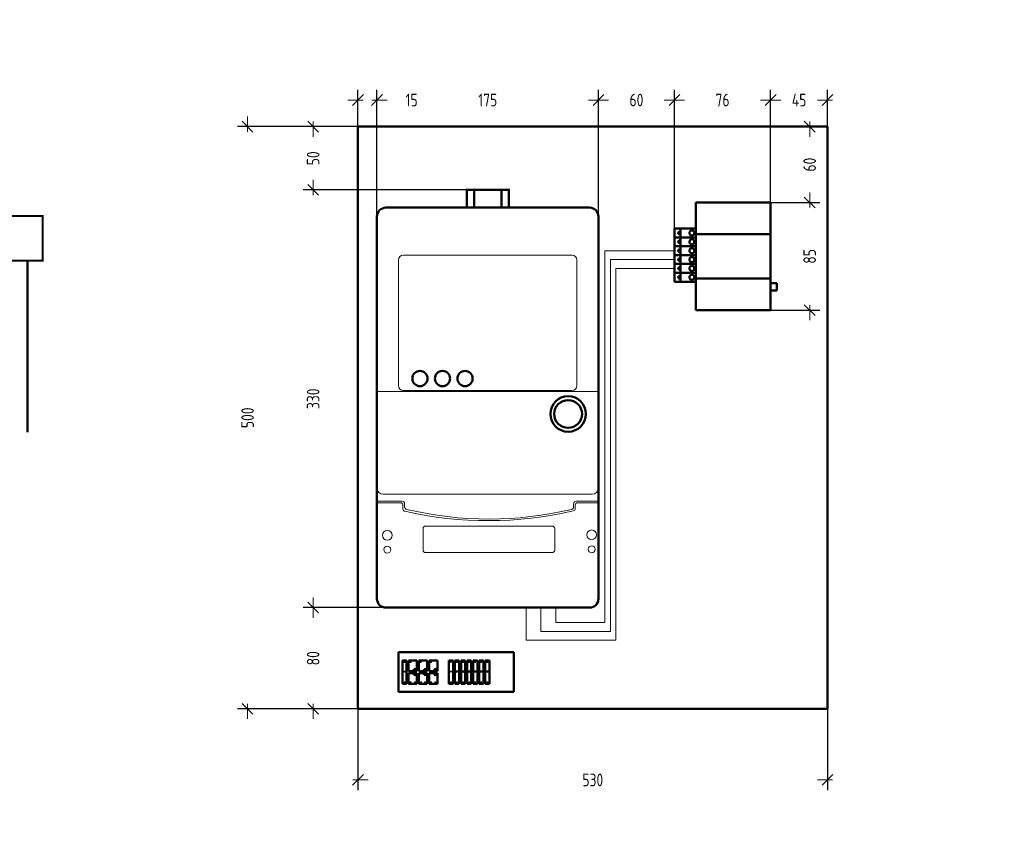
# Model space of a CAD drawing. Header units: millimetres. Extents: x 0 to 420, y 0 to 297.
# Tile 4 of 4: x 226 to 420, y 136 to 297. Entities that reach past the tile are written whole.
import ezdxf

# ---------------------------------------------------------------- set-up
doc = ezdxf.new("R2010")
doc.units = ezdxf.units.MM
for name, pattern in [('K5LT32781', [0]), ('K5LT32787', [0]), ('K5LT_BASIC', [0]), ('K5LT_THIN', [0]), ('K5LT_THIN_INCLUDED_TO_HATCHING', [0])]:
    doc.linetypes.add(name, pattern=pattern)
doc.layers.add('Системный слой', color=7, linetype='Continuous')
doc.styles.add('KDIMTEXTSTYLE', font='GOST_AU.SHX', dxfattribs={"width": 0.96, "oblique": 15, "height": 5})
doc.dimstyles.new('KDIMSTYLE (0.25)', dxfattribs={"dimtxt": 5, "dimasz": 1, "dimexe": 2, "dimexo": 0, "dimgap": 1, "dimtad": 1, "dimlfac": 4, "dimtxsty": 'KDIMTEXTSTYLE', "dimsah": 1, "dimcen": 0, "dimdle": 1, "dimadec": 0, "dimazin": 0, "dimtfac": 0.667, "dimtmove": 0, "dimatfit": 3, "dimfxl": 1, "dimtvp": 1, "dimtolj": 1, "dimtzin": 0, "dimarcsym": 0})

# ---------------------------------------------------------------- blocks, each defined once
blk = doc.blocks.new('U20')
at = {"layer": 'Системный слой', "color": 7, "linetype": 'K5LT_BASIC', "lineweight": 50}
for p, q in [((373.85, 260.87), (359.1, 260.87)), ((359.1, 260.87), (359.1, 239.62)), ((373.85, 239.62), (373.85, 260.87)), ((359.1, 239.62), (373.85, 239.62))]:
    blk.add_line(p, q, dxfattribs=at)
blk = doc.blocks.new('U21')
at = {"layer": 'Системный слой', "color": 7, "linetype": 'K5LT_BASIC', "lineweight": 50}
for p, q in [((354.85, 255.74), (359.1, 255.74)), ((354.85, 245.24), (354.85, 255.74)), ((359.1, 255.74), (359.1, 245.24)), ((359.1, 245.24), (354.85, 245.24))]:
    blk.add_line(p, q, dxfattribs=at)
blk = doc.blocks.new('U22')
at = {"layer": 'Системный слой', "color": 7, "linetype": 'K5LT_BASIC', "lineweight": 50}
for p, q in [((385.1, 275.87), (292.35, 275.87)), ((292.35, 275.87), (292.35, 160.87)), ((385.1, 160.87), (385.1, 275.87)), ((292.35, 160.87), (385.1, 160.87))]:
    blk.add_line(p, q, dxfattribs=at)
blk = doc.blocks.new('KDIMARROW_03')
at = {"layer": 'Системный слой', "color": 0, "linetype": 'K5LT_THIN', "lineweight": 18}
for p, q in [((-1.06, -1.06), (1.06, 1.06)), ((0, 0), (-1, 0)), ((0, 0), (2, 0))]:
    blk.add_line(p, q, dxfattribs=at)

msp = doc.modelspace()

# ---------------------------------------------------------------- linework, layer by layer
at = {"layer": 'Системный слой', "color": 7, "linetype": 'K5LT_BASIC', "lineweight": 50}
for p, q in [((315.2656, 263.3703), (315.2656, 259.7555)), ((320.6832, 263.3703), (320.6832, 259.7555)), ((338.0994, 259.8703), (297.8494, 259.8703)), ((296.0994, 258.1203), (296.0994, 204.5044)), ((339.8494, 204.5044), (339.8494, 258.1203)), ((356.0338, 255.7434), (356.0338, 245.2434)), ((354.8494, 253.9934), (359.0994, 253.9934)), ((373.8494, 254.6166), (359.0994, 254.6166)), ((354.8494, 252.2434), (359.0994, 252.2434)), ((227.0537, 249.4252), (227.0537, 215.5014)), ((354.8494, 250.4934), (359.0994, 250.4934)), ((354.8494, 248.7434), (359.0994, 248.7434)), ((354.8494, 246.9934), (359.0994, 246.9934)), ((373.8494, 245.874), (359.0994, 245.874)), ((373.8494, 244.9828), (375.0994, 244.9828)), ((375.0994, 243.4828), (373.8494, 243.4828)), ((375.0994, 244.9828), (375.0994, 243.4828)), ((296.0994, 182.6203), (296.0994, 205.7978)), ((339.8494, 205.7978), (339.8494, 182.6203)), ((297.8494, 180.8703), (338.0994, 180.8703)), ((300.3597, 172.0485), (319.0936, 172.0485)), ((300.3597, 164.2663), (300.3597, 172.0485)), ((319.0936, 172.0485), (323.1437, 172.0485)), ((323.1437, 164.2663), (323.1437, 172.0485)), ((301.959, 170.436), (301.1362, 170.436)), ((301.1362, 170.436), (301.1362, 165.8287)), ((301.959, 165.8287), (301.959, 170.436)), ((303.1603, 170.436), (302.3375, 170.436)), ((302.3375, 170.436), (302.3375, 168.3216)), ((303.1603, 170.436), (303.983, 170.436)), ((303.983, 170.436), (303.983, 168.3216)), ((305.1843, 170.436), (304.3616, 170.436)), ((304.3616, 170.436), (304.3616, 168.3216)), ((305.1843, 170.436), (306.0071, 170.436)), ((306.0071, 170.436), (306.0071, 168.3216)), ((306.3856, 170.436), (306.3856, 168.3216)), ((307.2084, 170.436), (306.3856, 170.436)), ((307.2084, 170.436), (308.0312, 170.436)), ((308.0312, 170.436), (308.0312, 168.3216)), ((311.1194, 170.436), (310.2966, 170.436)), ((310.2966, 170.436), (310.2966, 165.8287)), ((311.1194, 165.8287), (311.1194, 170.436)), ((312.3207, 170.436), (311.4979, 170.436)), ((311.4979, 170.436), (311.4979, 165.8287)), ((312.3207, 168.0377), (312.3207, 170.436)), ((313.522, 170.436), (312.6992, 170.436)), ((312.6992, 170.436), (312.6992, 168.0377)), ((313.522, 165.8287), (313.522, 170.436)), ((314.7233, 170.436), (313.9005, 170.436)), ((313.9005, 170.436), (313.9005, 165.8287)), ((314.7233, 168.0377), (314.7233, 170.436)), ((315.9246, 170.436), (315.1018, 170.436)), ((315.1018, 170.436), (315.1018, 168.0377)), ((315.9246, 165.8287), (315.9246, 170.436)), ((317.1219, 170.436), (316.2991, 170.436)), ((316.2991, 170.436), (316.2991, 165.8287)), ((317.1219, 168.0377), (317.1219, 170.436)), ((318.3232, 170.436), (317.5004, 170.436)), ((317.5004, 170.436), (317.5004, 168.0377)), ((318.3232, 165.8287), (318.3232, 170.436)), ((302.3375, 168.3216), (303.3891, 168.3216)), ((302.3375, 167.9431), (302.3375, 165.8287)), ((302.3375, 167.9431), (303.3891, 167.9431)), ((303.3891, 168.7001), (303.3891, 167.5645)), ((303.5026, 168.5267), (303.5026, 167.738)), ((303.5026, 168.3216), (303.654, 168.3216)), ((303.5026, 167.9431), (303.654, 167.9431)), ((303.654, 168.5267), (303.654, 167.738)), ((303.7676, 168.7001), (303.7676, 167.5645)), ((303.7676, 168.3216), (303.983, 168.3216)), ((303.7676, 167.9431), (303.983, 167.9431)), ((303.983, 167.9431), (303.983, 165.8287)), ((304.3616, 168.3216), (305.4131, 168.3216)), ((304.3616, 167.9431), (304.3616, 165.8287)), ((304.3616, 167.9431), (305.4131, 167.9431)), ((305.4131, 168.7001), (305.4131, 167.5645)), ((305.5267, 168.5267), (305.5267, 167.738)), ((305.5267, 168.3216), (305.6781, 168.3216)), ((305.5267, 167.9431), (305.6781, 167.9431)), ((305.6781, 168.5267), (305.6781, 167.738)), ((305.7917, 168.7001), (305.7917, 167.5645)), ((305.7917, 168.3216), (306.0071, 168.3216)), ((305.7917, 167.9431), (306.0071, 167.9431)), ((306.0071, 167.9431), (306.0071, 165.8287)), ((306.3856, 168.3216), (307.4372, 168.3216)), ((306.3856, 167.9431), (306.3856, 165.8287)), ((306.3856, 167.9431), (307.4372, 167.9431)), ((307.4372, 168.7001), (307.4372, 167.5645)), ((307.5508, 168.5267), (307.5508, 167.738)), ((307.5508, 168.3216), (307.7022, 168.3216)), ((307.5508, 167.9431), (307.7022, 167.9431)), ((307.7022, 168.5267), (307.7022, 167.738)), ((307.8157, 168.7001), (307.8157, 167.5645)), ((307.8157, 168.3216), (308.0312, 168.3216)), ((307.8157, 167.9431), (308.0312, 167.9431)), ((308.0312, 167.9431), (308.0312, 165.8287)), ((312.3207, 165.8287), (312.3207, 168.0377)), ((312.6992, 168.0377), (312.6992, 165.8287)), ((314.7233, 165.8287), (314.7233, 168.0377)), ((315.1018, 168.0377), (315.1018, 165.8287)), ((317.1219, 165.8287), (317.1219, 168.0377)), ((317.5004, 168.0377), (317.5004, 165.8287)), ((301.1362, 165.8287), (301.959, 165.8287)), ((302.3375, 165.8287), (303.1603, 165.8287)), ((303.983, 165.8287), (303.1603, 165.8287)), ((304.3616, 165.8287), (305.1843, 165.8287)), ((306.0071, 165.8287), (305.1843, 165.8287)), ((306.3856, 165.8287), (307.2084, 165.8287)), ((308.0312, 165.8287), (307.2084, 165.8287)), ((310.2966, 165.8287), (311.1194, 165.8287)), ((311.4979, 165.8287), (312.3207, 165.8287)), ((312.6992, 165.8287), (313.522, 165.8287)), ((313.9005, 165.8287), (314.7233, 165.8287)), ((315.1018, 165.8287), (315.9246, 165.8287)), ((316.2991, 165.8287), (317.1219, 165.8287)), ((317.5004, 165.8287), (318.3232, 165.8287)), ((319.0936, 164.2663), (300.3597, 164.2663)), ((319.0936, 164.2663), (323.1437, 164.2663))]:
    msp.add_line(p, q, dxfattribs=at)
at = {"layer": 'Системный слой', "color": 7, "linetype": 'K5LT_THIN', "lineweight": 18}
for p, q in [((341.0861, 177.9315), (341.0861, 251.3684)), ((341.0861, 251.3684), (354.8494, 251.3684)), ((342.1941, 249.6184), (342.1941, 176.1815)), ((354.8494, 249.6184), (342.1941, 249.6184)), ((343.2706, 247.8684), (343.2706, 174.4315)), ((354.8494, 247.8684), (343.2706, 247.8684)), ((296.0994, 223.5777), (339.8494, 223.5777)), ((301.0563, 201.9002), (296.0994, 201.9002)), ((335.4396, 201.9002), (339.8494, 201.9002)), ((325.5903, 174.4315), (325.5903, 180.8703)), ((328.4552, 176.1815), (328.4552, 180.8703)), ((331.3931, 180.8703), (331.3931, 177.9315)), ((331.3931, 177.9315), (341.0861, 177.9315)), ((342.1941, 176.1815), (328.4552, 176.1815)), ((343.2706, 174.4315), (325.5903, 174.4315))]:
    msp.add_line(p, q, dxfattribs=at)
at = {"layer": 'Системный слой', "color": 7, "linetype": 'K5LT_THIN_INCLUDED_TO_HATCHING', "lineweight": 18}
for p, q in [((300.3494, 224.7511), (300.3494, 249.5011)), ((301.3494, 250.5011), (334.5994, 250.5011)), ((335.5994, 249.5011), (335.5994, 224.7511)), ((334.5994, 223.7511), (301.3494, 223.7511)), ((297.3494, 203.2544), (338.5994, 203.2544)), ((300.7289, 201.5827), (296.0994, 201.5827)), ((301.2289, 201.0827), (301.2289, 200.3769)), ((301.5563, 201.4002), (301.5563, 200.7642)), ((334.9396, 201.4002), (334.9396, 200.7642)), ((335.2571, 201.0827), (335.2571, 200.4467)), ((339.8494, 201.5827), (335.7571, 201.5827)), ((305.2029, 192.2408), (305.2029, 196.4908)), ((305.7029, 196.9908), (330.7029, 196.9908)), ((331.2029, 196.4908), (331.2029, 192.2408)), ((330.7029, 191.7408), (305.7029, 191.7408))]:
    msp.add_line(p, q, dxfattribs=at)
at = {"layer": 'Системный слой', "color": 7, "linetype": 'K5LT_BASIC', "const_width": 0.45}
msp.add_lwpolyline([(322.1227, 259.7555), (322.1227, 263.3703), (313.8261, 263.3703), (313.8261, 259.7555)], dxfattribs=at)
at = {"layer": 'Системный слой', "color": 7, "linetype": 'K5LT32787', "const_width": 0.4}
msp.add_lwpolyline([(230.0612, 249.4252), (216.9581, 249.4252), (216.9581, 258.1994), (230.0612, 258.1994)], close=True, dxfattribs=at)
at = {"layer": 'Системный слой', "color": 7, "linetype": 'K5LT_BASIC', "lineweight": 50}
for centre, radius in [((358.3047, 254.8684), 0.5), ((358.3047, 253.1184), 0.5), ((358.3047, 251.3684), 0.5), ((358.3047, 249.6184), 0.5), ((358.3047, 247.8684), 0.5), ((358.3047, 246.1184), 0.5), ((304.5902, 226.1124), 1.5), ((309.0392, 226.1124), 1.5), ((313.4881, 226.1124), 1.5), ((333.856, 219.1184), 3.5), ((333.856, 219.1184), 2.75)]:
    msp.add_circle(centre, radius, dxfattribs=at)
at = {"layer": 'Системный слой', "color": 7, "linetype": 'K5LT_THIN_INCLUDED_TO_HATCHING', "lineweight": 18}
for centre, radius in [((298.1325, 195.1665), 0.9611), ((338.5101, 195.2454), 0.9611), ((298.1325, 192.3275), 0.6945), ((338.5101, 192.3843), 0.6945)]:
    msp.add_circle(centre, radius, dxfattribs=at)
at = {"layer": 'Системный слой', "color": 7, "linetype": 'K5LT32781', "lineweight": 13}
for centre in [(303.5783, 168.7001), (303.5783, 167.5645), (305.6024, 168.7001), (305.6024, 167.5645), (307.6265, 168.7001), (307.6265, 167.5645), (311.9026, 168.227), (313.1039, 168.227), (314.3052, 168.227), (315.5065, 168.227), (316.7038, 168.227), (317.9051, 168.227)]:
    msp.add_circle(centre, 0.1893, dxfattribs=at)
at = {"layer": 'Системный слой', "color": 7, "linetype": 'K5LT_BASIC', "lineweight": 50}
for centre, radius, start, end in [((297.8494, 258.1203), 1.75, 90, 180), ((338.0994, 258.1203), 1.75, 0, 90), ((355.8471, 254.8684), 0.25, 41.698237, 318.301763), ((355.8471, 253.1184), 0.25, 41.698237, 318.301763), ((355.8471, 251.3684), 0.25, 41.698237, 318.301763), ((355.8471, 249.6184), 0.25, 41.698237, 318.301763), ((355.8471, 247.8684), 0.25, 41.698237, 318.301763), ((355.8471, 246.1184), 0.25, 41.698237, 318.301763), ((297.8494, 182.6203), 1.75, 180, 270), ((338.0994, 182.6203), 1.75, 270, 0)]:
    msp.add_arc(centre, radius, start, end, dxfattribs=at)
at = {"layer": 'Системный слой', "color": 7, "linetype": 'K5LT_THIN_INCLUDED_TO_HATCHING', "lineweight": 18}
for centre, radius, start, end in [((301.3494, 249.5011), 1, 90, 180), ((334.5994, 249.5011), 1, 0, 90), ((301.3494, 224.7511), 1, 180, 270), ((334.5994, 224.7511), 1, 270, 0), ((297.3494, 204.5044), 1.25, 180, 270), ((338.5994, 204.5044), 1.25, 270, 0), ((300.7289, 201.0827), 0.5, 0, 90), ((301.0563, 201.4002), 0.5, 0, 90), ((301.7289, 200.3769), 0.5, 180, 257.243518), ((302.0563, 200.7642), 0.5, 180, 257.001414), ((334.4396, 200.7642), 0.5, 282.998586, 0), ((334.7571, 200.4467), 0.5, 282.998586, 0), ((335.4396, 201.4002), 0.5, 90, 180), ((335.7571, 201.0827), 0.5, 90, 180), ((318.0904, 272.6463), 74.5983, 257.243518, 282.998586), ((318.248, 268.8324), 70.4675, 256.62223, 283.37777), ((305.7029, 196.4908), 0.5, 90, 180), ((330.7029, 196.4908), 0.5, 0, 90), ((305.7029, 192.2408), 0.5, 180, 270), ((330.7029, 192.2408), 0.5, 270, 0)]:
    msp.add_arc(centre, radius, start, end, dxfattribs=at)
at = {"layer": 'Системный слой', "color": 7, "linetype": 'K5LT32781', "lineweight": 13}
for centre, start, end in [((301.5256, 170.1284), 0, 180), ((301.5256, 170.1284), 180, 0), ((302.7269, 170.1284), 0, 180), ((302.7269, 170.1284), 180, 0), ((304.7509, 170.1284), 0, 180), ((304.7509, 170.1284), 180, 0), ((306.775, 170.1284), 0, 180), ((306.775, 170.1284), 180, 0), ((310.686, 170.1284), 0, 180), ((310.686, 170.1284), 180, 0), ((311.8873, 170.1284), 0, 180), ((311.8873, 170.1284), 180, 0), ((313.0886, 170.1284), 0, 180), ((313.0886, 170.1284), 180, 0), ((314.2899, 170.1284), 0, 180), ((314.2899, 170.1284), 180, 0), ((315.4912, 170.1284), 0, 180), ((315.4912, 170.1284), 180, 0), ((316.6885, 170.1284), 0, 180), ((316.6885, 170.1284), 180, 0), ((317.8898, 170.1284), 0, 180), ((317.8898, 170.1284), 180, 0), ((301.5409, 168.227), 0, 180), ((301.5409, 168.227), 180, 0), ((303.5783, 168.7001), 0, 180), ((303.5783, 168.7001), 180, 0), ((303.5783, 167.5645), 0, 180), ((303.5783, 167.5645), 180, 0), ((305.6024, 168.7001), 0, 180), ((305.6024, 168.7001), 180, 0), ((305.6024, 167.5645), 0, 180), ((305.6024, 167.5645), 180, 0), ((307.6265, 168.7001), 0, 180), ((307.6265, 168.7001), 180, 0), ((307.6265, 167.5645), 0, 180), ((307.6265, 167.5645), 180, 0), ((310.7013, 168.227), 0, 180), ((310.7013, 168.227), 180, 0), ((311.9026, 168.227), 0, 180), ((311.9026, 168.227), 180, 0), ((313.1039, 168.227), 0, 180), ((313.1039, 168.227), 180, 0), ((314.3052, 168.227), 0, 180), ((314.3052, 168.227), 180, 0), ((315.5065, 168.227), 0, 180), ((315.5065, 168.227), 180, 0), ((316.7038, 168.227), 0, 180), ((316.7038, 168.227), 180, 0), ((317.9051, 168.227), 0, 180), ((317.9051, 168.227), 180, 0), ((301.5412, 166.1234), 0, 180), ((301.5412, 166.1234), 180, 0), ((302.7425, 166.1234), 0, 180), ((302.7425, 166.1234), 180, 0), ((303.578, 166.1234), 0, 180), ((303.578, 166.1234), 180, 0), ((304.7666, 166.1234), 0, 180), ((304.7666, 166.1234), 180, 0), ((305.6021, 166.1234), 0, 180), ((305.6021, 166.1234), 180, 0), ((306.7906, 166.1234), 0, 180), ((306.7906, 166.1234), 180, 0), ((307.6262, 166.1234), 0, 180), ((307.6262, 166.1234), 180, 0), ((310.7016, 166.1234), 0, 180), ((310.7016, 166.1234), 180, 0), ((311.9029, 166.1234), 0, 180), ((311.9029, 166.1234), 180, 0), ((313.1042, 166.1234), 0, 180), ((313.1042, 166.1234), 180, 0), ((314.3055, 166.1234), 0, 180), ((314.3055, 166.1234), 180, 0), ((315.5068, 166.1234), 0, 180), ((315.5068, 166.1234), 180, 0), ((316.7041, 166.1234), 0, 180), ((316.7041, 166.1234), 180, 0), ((317.9054, 166.1234), 0, 180), ((317.9054, 166.1234), 180, 0)]:
    msp.add_arc(centre, 0.0946, start, end, dxfattribs=at)

# ---------------------------------------------------------------- block references
at = {"layer": 'Системный слой'}
for name in ['U22', 'U20', 'U21']:
    msp.add_blockref(name, (0, 0), dxfattribs=at)

# ---------------------------------------------------------------- dimensions: what is measured, and where the dimension line sits
at = {"layer": 'Системный слой', "color": 7}
for base, p1, p2, location in [((296.0994, 281.1327), (292.3494, 275.8703), (296.0994, 256.4295), (302.9515, 281.1327)), ((296.0994, 281.1327), (339.8494, 254.9219), (296.0994, 256.4295), (317.9744, 281.1327)), ((339.8494, 281.1327), (354.8494, 254.9936), (339.8494, 252.3856), (347.3494, 281.1327)), ((354.8494, 281.1327), (373.8494, 260.8703), (354.8494, 255.7434), (364.3494, 281.1327)), ((373.8494, 281.1327), (385.0994, 260.5721), (373.8494, 260.8703), (379.4744, 281.1327))]:
    msp.add_linear_dim(base=base, p1=p1, p2=p2, location=location, dimstyle='KDIMSTYLE (0.25)', override={"dimexo": 0, "dimpost": '\\H2.5;\\W0.965;\\Q0;<>', "dimblk1": 'KDIMARROW_03', "dimblk2": 'KDIMARROW_03', "dimse1": 0, "dimse2": 0, "dimclrt": 7, "dimtolj": 1}, dxfattribs=at).render()
msp.add_linear_dim(base=(270.5388, 275.8703), p1=(292.3494, 160.8703), p2=(292.3494, 275.8703), angle=90, location=(270.5388, 218.3703), text='\\H2.5;\\W0.965;\\Q0;\\H2.5;\\W0.965;\\Q0;\\Q0;500', dimstyle='KDIMSTYLE (0.25)', override={"dimexo": 0, "dimblk1": 'KDIMARROW_03', "dimblk2": 'KDIMARROW_03', "dimse1": 0, "dimse2": 0, "dimclrt": 7, "dimtolj": 1}, dxfattribs=at).render()
for base, p1, p2, location in [((283.4963, 263.3703), (292.3494, 275.8703), (296.0994, 263.3703), (283.4963, 269.6203)), ((381.558, 260.8703), (368.596, 275.8703), (373.8494, 260.8703), (381.558, 268.3703)), ((283.4963, 263.3703), (306.3444, 180.8703), (313.8261, 263.3703), (283.4963, 222.1203)), ((381.558, 260.8703), (373.8494, 239.6203), (373.8494, 260.8703), (381.558, 250.2453)), ((283.4963, 180.8703), (292.3494, 160.8703), (297.8494, 180.8703), (283.4963, 170.8703))]:
    msp.add_linear_dim(base=base, p1=p1, p2=p2, angle=90, location=location, dimstyle='KDIMSTYLE (0.25)', override={"dimexo": 0, "dimpost": '\\H2.5;\\W0.965;\\Q0;<>', "dimblk1": 'KDIMARROW_03', "dimblk2": 'KDIMARROW_03', "dimse1": 0, "dimse2": 0, "dimclrt": 7, "dimtolj": 1}, dxfattribs=at).render()
msp.add_linear_dim(base=(292.3494, 146.8311), p1=(385.0994, 160.8703), p2=(292.3494, 160.8703), location=(338.7244, 146.8311), text='\\H2.5;\\W0.965;\\Q0;\\H2.5;\\W0.965;\\Q0;\\Q0;530', dimstyle='KDIMSTYLE (0.25)', override={"dimexo": 0, "dimblk1": 'KDIMARROW_03', "dimblk2": 'KDIMARROW_03', "dimse1": 0, "dimse2": 0, "dimclrt": 7, "dimtolj": 1}, dxfattribs=at).render()

doc.saveas('drawing.dxf')
